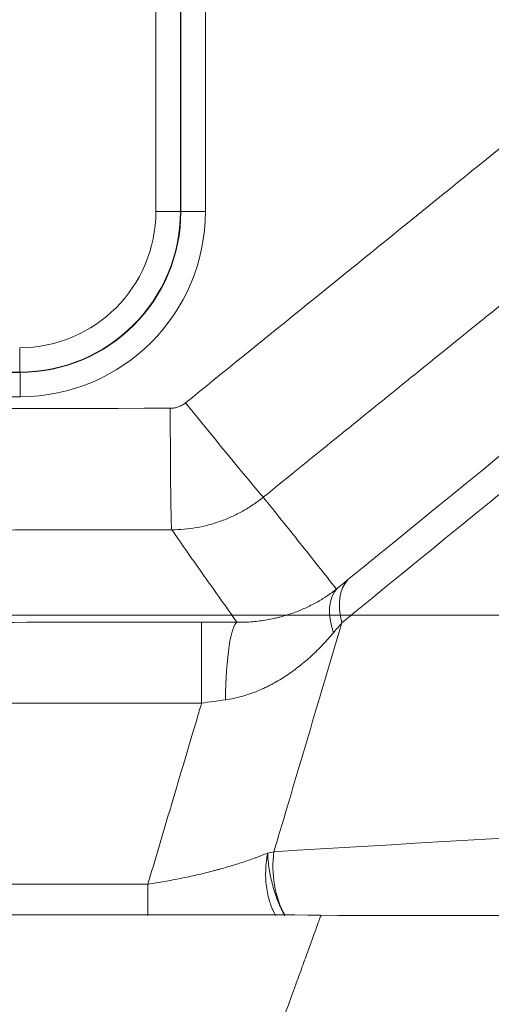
# Model space of a CAD drawing. Header units: millimetres. Extents: x 0 to 594, y 0 to 420.
# Tile 196 of 256: x 312.57 to 315.48, y 280.45 to 286.52. Entities that reach past the tile are written whole.
import ezdxf

# ---------------------------------------------------------------- set-up
doc = ezdxf.new("R2010")
doc.units = ezdxf.units.MM
doc.layers.add('1', color=7, linetype='Continuous', true_color=0xffffff)

msp = doc.modelspace()

# ---------------------------------------------------------------- linework, layer by layer
at = {"layer": '1', "color": 155, "linetype": 'Continuous', "lineweight": 13}
for p, q in [((313.4103, 285.3344), (313.4103, 288.8901)), ((313.5616, 288.8901), (313.5616, 285.3344)), ((313.5641, 285.3344), (313.5641, 288.8901)), ((313.7154, 288.8901), (313.7154, 285.3344)), ((313.4103, 285.3344), (313.5616, 285.3344)), ((313.5616, 285.3344), (313.5641, 285.3344)), ((313.5641, 285.3344), (313.7154, 285.3344)), ((312.5726, 284.3439), (312.573, 284.3418))]:
    msp.add_line(p, q, dxfattribs=at)
at = {"layer": '1', "color": 18, "linetype": 'Continuous', "lineweight": 13}
msp.add_line((317.8133, 282.8443), (306.1345, 282.8443), dxfattribs=at)
at = {"layer": '1', "color": 155, "linetype": 'Continuous', "lineweight": 13}
for centre, major_axis, ratio, start_param, end_param in [((317.121, 288.8901), (0, -2.5481), 0.999943, 3.918749, 6.003654), ((312.5697, 285.3344), (0, 0.8406), 0.999943, 3.142979, 4.712389), ((312.5732, 285.3344), (0, -1.1423), 0.999943, 0.001386, 1.570796), ((312.5725, 284.4937), (0.0002, -0.15), 0.010673, 4.712374, 6.230811), ((312.5731, 284.192), (0.0002, -0.15), 0.010673, 1.570782, 3.089218), ((313.601, 284.1541), (0.4723, -0.5826), 0.008291, 4.705669, 6.219512), ((313.5069, 284.1207), (0.0011, -0.75), 0.010673, 4.712374, 6.230814), ((314.9239, 282.6893), (-0.316, 0.3874), 0.557482, 0.076571, 0.885556), ((314.855, 282.6329), (-0.3179, 0.386), 0.513477, 0.074432, 0.920672), ((313.6928, 282.3024), (-0.0004, 0.5), 0.001671, 0.052368, 1.570788), ((313.9109, 282.3018), (0.0034, 0.5), 0.145422, 0.052931, 1.529239), ((314.5052, 281.278), (0.0297, -0.4991), 0.746091, 4.448461, 5.276371), ((313.3618, 281.1868), (0.0004, -0.5), 0.001654, 4.712365, 5.109382)]:
    msp.add_ellipse(centre, major_axis=major_axis, ratio=ratio, start_param=start_param, end_param=end_param, dxfattribs=at)
at = {"layer": '1', "color": 155, "linetype": 'Continuous', "lineweight": 18}
for centre, major_axis, start_param, end_param in [((312.5712, 285.3344), (0, -0.9904), 0.001386, 1.570796), ((312.5716, 285.3344), (0, 0.9926), 3.142979, 4.712389)]:
    msp.add_ellipse(centre, major_axis=major_axis, ratio=0.999943, start_param=start_param, end_param=end_param, dxfattribs=at)
at = {"layer": '1', "color": 155, "linetype": 'Continuous', "lineweight": 13}
for points, knots in [([(313.593, 284.1541), (314.0636, 284.5355), (314.5343, 284.9168), (315.476, 285.679), (315.947, 286.06), (316.418, 286.4409)], [0, 0, 0, 0, 0.5, 0.5, 1, 1, 1, 1]), ([(317.2694, 286.1594), (316.8302, 285.8045), (316.3911, 285.4494), (315.6387, 284.8408), (315.3253, 284.5872), (314.6985, 284.0799), (314.3852, 283.8262), (314.072, 283.5724)], [0, 0, 0, 0, 0.411862, 0.411862, 0.705931, 0.705931, 1, 1, 1, 1]), ([(314.5922, 283.0621), (315.574, 283.8632), (316.5555, 284.6643), (317.6985, 285.5973), (317.86, 285.7291), (318.0215, 285.8609)], [0, 0, 0, 0, 0.858692, 0.858692, 1, 1, 1, 1]), ([(318.2282, 285.794), (317.9851, 285.5956), (317.742, 285.3972), (316.5181, 284.3984), (315.5374, 283.5981), (314.5566, 282.7981)], [0, 0, 0, 0, 0.198658, 0.198658, 1, 1, 1, 1]), ([(313.4989, 284.1207), (313.5074, 284.1207), (313.5243, 284.1222), (313.5407, 284.1264), (313.5569, 284.1322), (313.5723, 284.1392), (313.5863, 284.1487), (313.593, 284.1541)], [0, 0, 0, 0, 0.25, 0.5, 0.5, 0.75, 1, 1, 1, 1]), ([(292.943, 284.1026), (294.656, 284.1032), (296.369, 284.104), (299.795, 284.1061), (301.508, 284.1073), (304.9339, 284.1103), (306.6469, 284.1121), (310.0729, 284.116), (311.7859, 284.1182), (313.4989, 284.1207)], [0, 0, 0, 0, 0.25, 0.25, 0.5, 0.5, 0.75, 0.75, 1, 1, 1, 1]), ([(314.072, 283.5724), (314.052, 283.5562), (314.0315, 283.541), (313.9894, 283.5125), (313.9463, 283.4859), (313.901, 283.4629), (313.8548, 283.4419), (313.8311, 283.4323), (313.7827, 283.4151), (313.7583, 283.4076), (313.7091, 283.3947), (313.6596, 283.3839), (313.6093, 283.3774), (313.5587, 283.3729), (313.5332, 283.3718), (313.5075, 283.3717)], [0, 0, 0, 0, 0.125, 0.125, 0.25, 0.375, 0.375, 0.5, 0.5, 0.625, 0.625, 0.75, 0.875, 0.875, 1, 1, 1, 1]), ([(314.072, 283.5724), (314.1476, 283.4786), (314.2229, 283.3844), (314.3733, 283.1955), (314.4484, 283.1007), (314.5233, 283.0056)], [0, 0, 0, 0, 0.5, 0.5, 1, 1, 1, 1]), ([(313.5075, 283.3717), (311.7945, 283.3692), (310.0814, 283.367), (306.6553, 283.3631), (304.9423, 283.3614), (301.5161, 283.3584), (299.8031, 283.3571), (296.377, 283.355), (294.6639, 283.3542), (292.9509, 283.3536)], [0, 0, 0, 0, 0.25, 0.25, 0.5, 0.5, 0.75, 0.75, 1, 1, 1, 1]), ([(313.9105, 282.8011), (313.8427, 282.8962), (313.7753, 282.9913), (313.6409, 283.1815), (313.574, 283.2766), (313.5075, 283.3717)], [0, 0, 0, 0, 0.5, 0.5, 1, 1, 1, 1]), ([(313.9105, 282.8011), (313.9268, 282.8009), (313.9429, 282.8011), (313.9745, 282.8023), (313.9901, 282.8032), (314.0208, 282.8058), (314.0359, 282.8074), (314.0656, 282.8113), (314.0803, 282.8135), (314.1093, 282.8186), (314.1236, 282.8215), (314.1448, 282.8261), (314.1553, 282.8286), (314.1657, 282.8312), (314.1726, 282.833), (314.1761, 282.8339), (314.1932, 282.8385), (314.2066, 282.8424), (314.2329, 282.8506), (314.2458, 282.8549), (314.2837, 282.8686), (314.308, 282.8785), (314.3551, 282.8999), (314.3778, 282.9113), (314.4107, 282.9296), (314.4216, 282.9359), (314.4375, 282.9456), (314.4428, 282.9489), (314.4533, 282.9556), (314.4585, 282.959), (314.4842, 282.9761), (314.5041, 282.9905), (314.5233, 283.0056)], [0, 0, 0, 0, 0.0625, 0.0625, 0.125, 0.125, 0.1875, 0.1875, 0.25, 0.25, 0.3125, 0.3125, 0.34375, 0.359375, 0.359375, 0.375, 0.375, 0.4375, 0.4375, 0.5, 0.5, 0.625, 0.625, 0.75, 0.75, 0.8125, 0.8125, 0.84375, 0.84375, 0.875, 0.875, 1, 1, 1, 1]), ([(292.4767, 282.7942), (293.3607, 282.7943), (294.2446, 282.7944), (295.5706, 282.7947), (296.0126, 282.7948), (296.6756, 282.7949), (296.8966, 282.795), (297.3385, 282.7951), (297.5595, 282.7951), (297.891, 282.7952), (298.0015, 282.7952), (298.2225, 282.7953), (298.333, 282.7953), (298.6645, 282.7953), (298.8855, 282.7954), (299.3275, 282.7954), (299.5485, 282.7955), (299.9905, 282.7955), (300.2115, 282.7956), (301.3165, 282.7958), (302.2005, 282.796), (303.9685, 282.7965), (304.8524, 282.7968), (306.6204, 282.7975), (307.5044, 282.7979), (309.2724, 282.7987), (310.1564, 282.7993), (311.4824, 282.8001), (311.9243, 282.8004), (312.8083, 282.801), (313.2503, 282.8014), (313.6923, 282.8017)], [0, 0, 0, 0, 0.125, 0.125, 0.1875, 0.1875, 0.21875, 0.21875, 0.25, 0.25, 0.265625, 0.265625, 0.28125, 0.28125, 0.3125, 0.3125, 0.34375, 0.34375, 0.375, 0.375, 0.5, 0.5, 0.625, 0.625, 0.75, 0.75, 0.875, 0.875, 0.9375, 0.9375, 1, 1, 1, 1]), ([(314.5566, 282.7981), (314.5127, 282.6502), (314.4689, 282.5024), (314.3603, 282.1365), (314.2957, 281.9184), (314.2, 281.5958), (314.1689, 281.4913), (314.1379, 281.3867)], [0, 0, 0, 0, 0.314271, 0.314271, 0.777803, 0.777803, 1, 1, 1, 1]), ([(314.5049, 282.7366), (314.4838, 282.7115), (314.4621, 282.6871), (314.4339, 282.6574), (314.4282, 282.6516), (314.4167, 282.6399), (314.4109, 282.6341), (314.3934, 282.6169), (314.3816, 282.6057), (314.3454, 282.5725), (314.3206, 282.5513), (314.2693, 282.5108), (314.2427, 282.4914), (314.2015, 282.4639), (314.1875, 282.455), (314.1589, 282.4378), (314.1443, 282.4295), (314.1258, 282.4194), (314.122, 282.4175), (314.1145, 282.4135), (314.1108, 282.4116), (314.0994, 282.4058), (314.0918, 282.4021), (314.0689, 282.3911), (314.0534, 282.3842), (314.022, 282.3713), (314.0061, 282.3652), (313.9738, 282.3541), (313.9575, 282.3489), (313.9244, 282.3397), (313.9076, 282.3356), (313.8734, 282.3284), (313.8561, 282.3254), (313.8384, 282.323)], [0, 0, 0, 0, 0.125, 0.125, 0.15625, 0.15625, 0.1875, 0.1875, 0.25, 0.25, 0.375, 0.375, 0.5, 0.5, 0.5625, 0.5625, 0.625, 0.625, 0.640625, 0.640625, 0.65625, 0.65625, 0.6875, 0.6875, 0.75, 0.75, 0.8125, 0.8125, 0.875, 0.875, 0.9375, 0.9375, 1, 1, 1, 1]), ([(313.6919, 282.3024), (313.25, 282.3021), (312.8081, 282.3017), (311.9243, 282.3011), (311.4824, 282.3009), (310.1566, 282.3), (309.2728, 282.2995), (307.5051, 282.2986), (306.6213, 282.2981), (304.8537, 282.297), (303.9698, 282.2965), (302.2022, 282.2952), (301.3183, 282.2945), (300.2136, 282.2934), (299.9926, 282.2931), (299.5507, 282.2927), (299.3297, 282.2924), (298.8878, 282.292), (298.6669, 282.2917), (298.3354, 282.2915), (298.225, 282.2915), (298.004, 282.2914), (297.8935, 282.2914), (297.5621, 282.2916), (297.3411, 282.2918), (296.8992, 282.2922), (296.6783, 282.2924), (296.0154, 282.293), (295.5735, 282.2933), (294.6897, 282.2939), (294.2478, 282.2942), (293.364, 282.2945), (292.9221, 282.2946), (292.4802, 282.2947)], [0, 0, 0, 0, 0.0625, 0.0625, 0.125, 0.125, 0.25, 0.25, 0.375, 0.375, 0.5, 0.5, 0.625, 0.625, 0.65625, 0.65625, 0.6875, 0.6875, 0.71875, 0.71875, 0.734375, 0.734375, 0.75, 0.75, 0.78125, 0.78125, 0.8125, 0.8125, 0.875, 0.875, 0.9375, 0.9375, 1, 1, 1, 1]), ([(313.361, 281.1868), (313.4057, 281.3376), (313.4505, 281.4884), (313.5514, 281.8288), (313.6077, 282.0184), (313.6733, 282.2395), (313.6826, 282.271), (313.6919, 282.3024)], [0, 0, 0, 0, 0.405485, 0.405485, 0.915437, 0.915437, 1, 1, 1, 1]), ([(313.8384, 282.323), (313.8141, 282.3197), (313.7897, 282.3164), (313.7409, 282.3095), (313.7164, 282.306), (313.6919, 282.3024)], [0, 0, 0, 0, 0.5, 0.5, 1, 1, 1, 1]), ([(313.361, 281.1868), (313.3956, 281.1918), (313.4298, 281.1973), (313.4975, 281.2091), (313.531, 281.2154), (313.5972, 281.2288), (313.6299, 281.2359), (313.6947, 281.2508), (313.7267, 281.2586), (313.7623, 281.2679), (313.7663, 281.2689), (313.7742, 281.271), (313.7859, 281.2741), (313.8131, 281.2815), (313.8359, 281.288), (313.881, 281.3011), (313.9102, 281.3101), (313.9671, 281.3287), (313.9947, 281.3382), (314.0282, 281.3504), (314.0348, 281.3529), (314.048, 281.3578), (314.0546, 281.3603), (314.074, 281.3679), (314.0868, 281.3729), (314.0992, 281.378)], [0, 0, 0, 0, 0.125, 0.125, 0.25, 0.25, 0.375, 0.375, 0.5, 0.5, 0.515625, 0.515625, 0.53125, 0.5625, 0.625, 0.625, 0.75, 0.75, 0.875, 0.875, 0.90625, 0.90625, 0.9375, 0.9375, 1, 1, 1, 1]), ([(314.1472, 280.9925), (314.1411, 281.0041), (314.1355, 281.0161), (314.127, 281.0359), (314.124, 281.0435), (314.1197, 281.0551), (314.1183, 281.0591), (314.1163, 281.065), (314.1156, 281.067), (314.1143, 281.0709), (314.1084, 281.0888), (314.1036, 281.107), (314.0964, 281.1397), (314.0936, 281.1563), (314.0893, 281.1899), (314.0879, 281.2069), (314.087, 281.2284), (314.0869, 281.2328), (314.0868, 281.2414), (314.0867, 281.2543), (314.0869, 281.2672), (314.088, 281.293), (314.0894, 281.3101), (314.0924, 281.3356), (314.0936, 281.3441), (314.0955, 281.3569), (314.0966, 281.3633), (314.0978, 281.3701), (314.0983, 281.3731), (314.0984, 281.3739), (314.0985, 281.3744), (314.0986, 281.3747), (314.0988, 281.376), (314.099, 281.377), (314.0992, 281.378)], [0, 0, 0, 0, 0.104888, 0.104888, 0.168825, 0.168825, 0.200793, 0.200793, 0.216777, 0.216777, 0.232761, 0.360634, 0.360634, 0.488507, 0.488507, 0.616381, 0.616381, 0.648349, 0.648349, 0.680317, 0.744254, 0.744254, 0.872127, 0.872127, 0.936063, 0.936063, 0.968032, 0.984016, 0.988012, 0.99001, 0.99001, 0.992008, 0.992008, 1, 1, 1, 1]), ([(314.0992, 281.378), (314.0992, 281.377), (314.0993, 281.376), (314.0993, 281.3747), (314.0993, 281.3745), (314.0993, 281.374), (314.0994, 281.3732), (314.0994, 281.3704), (314.0997, 281.3636), (314.1, 281.3574), (314.1008, 281.345), (314.1014, 281.3367), (314.1038, 281.3118), (314.1059, 281.2952), (314.1099, 281.2701), (314.1121, 281.2575), (314.1146, 281.2449), (314.1163, 281.2364), (314.1172, 281.2322), (314.1218, 281.2112), (314.126, 281.1945), (314.135, 281.1615), (314.14, 281.1451), (314.1507, 281.1128), (314.1572, 281.0948), (314.1643, 281.0771), (314.1659, 281.0731), (314.1667, 281.0712), (314.1691, 281.0653), (314.1708, 281.0614), (314.1758, 281.0498), (314.1792, 281.0422), (314.1895, 281.0203), (314.1966, 281.0062), (314.2041, 280.9926)], [0, 0, 0, 0, 0.00784, 0.00784, 0.009801, 0.009801, 0.011761, 0.015681, 0.031362, 0.062723, 0.062723, 0.125447, 0.125447, 0.250894, 0.250894, 0.313617, 0.344979, 0.344979, 0.376341, 0.376341, 0.501788, 0.501788, 0.627235, 0.627235, 0.752681, 0.768362, 0.768362, 0.784043, 0.784043, 0.815405, 0.815405, 0.878128, 0.878128, 1, 1, 1, 1]), ([(314.4269, 280.9918), (314.4269, 280.9918), (314.4266, 280.991), (314.4255, 280.9879), (314.4246, 280.9855), (314.4223, 280.9792), (314.4208, 280.9753), (314.4174, 280.9657), (314.4153, 280.9602), (314.4119, 280.9506), (314.4106, 280.9472), (314.408, 280.9401), (314.4067, 280.9363), (314.4023, 280.9244), (314.3992, 280.9157), (314.3888, 280.8871), (314.3807, 280.8649), (314.3669, 280.8269), (314.362, 280.8135), (314.3517, 280.7851), (314.3462, 280.7701), (314.329, 280.7228), (314.3164, 280.6882), (314.289, 280.6129), (314.2741, 280.5722), (314.2423, 280.4848), (314.2253, 280.438), (314.2072, 280.3883)], [0, 0, 0, 0, 0.062178, 0.062178, 0.124699, 0.124699, 0.187221, 0.187221, 0.249742, 0.249742, 0.281003, 0.281003, 0.312264, 0.312264, 0.374785, 0.374785, 0.499828, 0.499828, 0.56235, 0.56235, 0.624871, 0.624871, 0.749914, 0.749914, 0.874957, 0.874957, 1, 1, 1, 1])]:
    msp.add_open_spline(points, degree=3, knots=knots, dxfattribs=at)
for points in [[(312.5726, 284.3439), (306.3122, 284.3353), (300.0518, 284.33), (293.7915, 284.3275)], [(293.7919, 284.3253), (300.0523, 284.3278), (306.3127, 284.3331), (312.573, 284.3418)], [(312.5747, 284.192), (306.3143, 284.1833), (300.0539, 284.178), (293.7935, 284.1755)], [(314.5233, 283.0056), (314.5466, 283.0248), (314.5696, 283.0437), (314.5922, 283.0621)], [(313.6923, 282.8017), (313.7289, 282.8018), (313.8018, 282.8017), (313.8743, 282.8013), (313.9105, 282.8011)], [(314.5566, 282.7981), (314.5395, 282.7778), (314.5222, 282.7573), (314.5049, 282.7366)], [(314.1379, 281.3867), (315.6835, 281.4788), (317.2291, 281.5712), (318.7747, 281.6638)], [(314.0992, 281.378), (314.1124, 281.381), (314.1254, 281.3839), (314.1379, 281.3867)], [(312.0503, 281.1859), (312.4872, 281.1862), (312.9241, 281.1865), (313.361, 281.1868)]]:
    msp.add_open_spline(points, degree=3, dxfattribs=at)
at = {"layer": '1', "color": 155, "linetype": 'Continuous', "lineweight": 18}
msp.add_open_spline([(314.4269, 280.9963), (313.5727, 280.9964), (312.7186, 280.9966), (311.8645, 280.9968)], degree=3, dxfattribs=at)
msp.add_open_spline([(318.0555, 280.9902), (317.9707, 280.9903), (316.7611, 280.9914), (315.5514, 280.9928), (314.4265, 280.9944)], degree=3, knots=[0, 0, 0, 0, 0.070079, 1, 1, 1, 1], dxfattribs=at)

doc.saveas('drawing.dxf')
